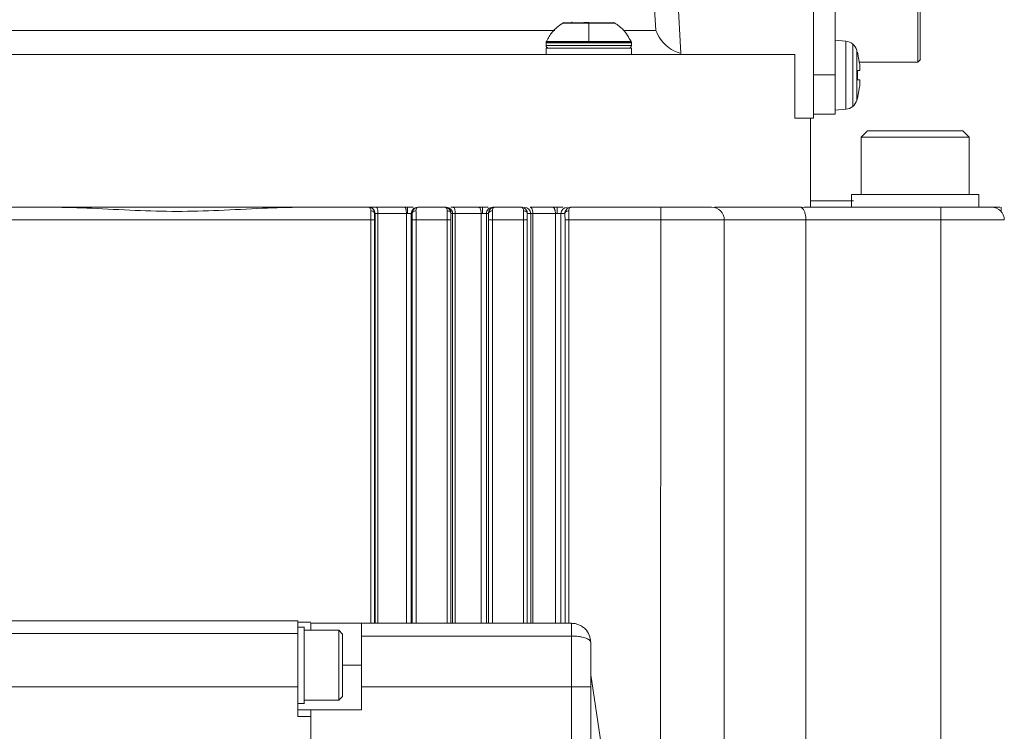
# Model space of a CAD drawing. Header units: millimetres. Extents: x 35469 to 44263, y -24881 to -16268.
# Tile 28 of 231: x 38742 to 38819, y -21887 to -21831. Entities that reach past the tile are written whole.
import ezdxf

# ---------------------------------------------------------------- set-up
doc = ezdxf.new("R2010")
doc.units = ezdxf.units.MM
doc.header["$LTSCALE"] = 0.3175
doc.layers.add('1轮廓实线层', color=7, linetype='Continuous', lineweight=18)
doc.layers.add('7标注层', color=4, linetype='Continuous', lineweight=13)
doc.styles.add('标准汉字', font='gbenor.shx', dxfattribs={"bigfont": 'gbcbig.shx'})
doc.dimstyles.new('M1：18', dxfattribs={"dimscale": 18, "dimtxt": 3.5, "dimasz": 2.5, "dimexe": 2, "dimexo": 0, "dimgap": 1.5, "dimtad": 1, "dimdec": 1, "dimdsep": 46, "dimtxsty": '标准汉字', "dimcen": 5, "dimdle": 5, "dimclrd": 1, "dimclre": 1, "dimclrt": 256, "dimadec": 4, "dimazin": 2, "dimtfac": 1, "dimtdec": 1, "dimtmove": 0, "dimatfit": 3, "dimfxl": 1, "dimtolj": 1, "dimarcsym": 0})

# ---------------------------------------------------------------- blocks, each defined once
blk = doc.blocks.new('*D47')
at = {"layer": '7标注层', "color": 1, "lineweight": -2, "ltscale": 18, "transparency": 16777216}
blk.add_line((40133.937, -21590.737), (40484.689, -21492.383), dxfattribs=at)
at = {"layer": '7标注层', "color": 1, "transparency": 16777216}
blk.add_solid([(40486.714, -21499.604), (40482.664, -21485.161), (40528.018, -21480.233)], dxfattribs=at)
at = {"layer": 'Defpoints', "color": 0, "transparency": 16777216}
for p in [(40528.018, -21480.233), (38543.983, -22036.573)]:
    blk.add_point(p, dxfattribs=at)
at = {"layer": '7标注层', "transparency": 16777216, "insert": (40227.568, -21503.725), "char_height": 63, "attachment_point": 5, "rotation": 15.66395, "style": '标准汉字'}
blk.add_mtext('\\A1;R2060', dxfattribs=at)

msp = doc.modelspace()

# ---------------------------------------------------------------- linework, layer by layer
at = {"layer": '1轮廓实线层', "ltscale": 18}
for p, q in [((38791.59, -21831.684), (38790.76, -21816.684)), ((38792.638, -21816.579), (38793.58, -21833.51)), ((38803.983, -21838.579), (38803.983, -21816.579)), ((38805.683, -21835.179), (38805.683, -21817.979)), ((38812.183, -21834.179), (38812.183, -21829.579)), ((38812.383, -21829.501), (38812.383, -21833.98)), ((38783.665, -21831.684), (38724.354, -21831.684)), ((38784.284, -21831.109), (38786.333, -21831.109)), ((38784.334, -21831.087), (38786.333, -21831.087)), ((38784.993, -21831.014), (38784.993, -21831.087)), ((38784.993, -21831.014), (38784.993, -21831.014)), ((38786.333, -21831.087), (38786.333, -21831.109)), ((38786.333, -21831.087), (38788.332, -21831.087)), ((38786.333, -21831.109), (38786.333, -21832.551)), ((38791.59, -21831.684), (38789.17, -21831.684)), ((38783.01, -21832.551), (38786.333, -21832.551)), ((38786.333, -21832.551), (38789.656, -21832.551)), ((38806.53, -21832.534), (38805.683, -21832.459)), ((38806.53, -21837.885), (38806.53, -21832.534)), ((38782.983, -21832.676), (38782.983, -21832.879)), ((38789.683, -21832.676), (38782.983, -21832.676)), ((38782.983, -21832.879), (38786.333, -21832.879)), ((38782.983, -21833.076), (38782.983, -21833.581)), ((38782.99, -21832.612), (38789.676, -21832.612)), ((38786.333, -21832.879), (38789.683, -21832.879)), ((38789.683, -21832.879), (38789.683, -21832.676)), ((38789.683, -21833.581), (38789.683, -21833.076)), ((38807.077, -21832.757), (38807.077, -21837.662)), ((38807.403, -21833.25), (38807.403, -21835.209)), ((38802.522, -21838.579), (38802.522, -21833.579)), ((38807.438, -21833.409), (38807.613, -21834.293)), ((38812.183, -21834.179), (38812.387, -21833.976)), ((38807.438, -21834.843), (38807.448, -21835.209)), ((38807.613, -21834.843), (38807.438, -21834.843)), ((38807.59, -21834.179), (38812.183, -21834.179)), ((38805.683, -21835.179), (38803.983, -21835.179)), ((38805.683, -21835.179), (38805.683, -21838.279)), ((38807.448, -21835.209), (38807.403, -21835.209)), ((38807.448, -21835.209), (38807.438, -21835.576)), ((38807.438, -21835.576), (38807.613, -21835.576)), ((38807.613, -21836.126), (38807.438, -21837.009)), ((38805.68, -21837.96), (38806.53, -21837.885)), ((38803.983, -21838.579), (38802.522, -21838.579)), ((38803.756, -21845.579), (38803.756, -21838.579)), ((38803.983, -21838.279), (38805.683, -21838.279)), ((38808.236, -21839.576), (38807.733, -21840.079)), ((38807.733, -21840.079), (38807.733, -21844.581)), ((38816.233, -21840.079), (38807.733, -21840.079)), ((38816.233, -21840.079), (38815.73, -21839.576)), ((38816.233, -21844.581), (38816.233, -21840.079)), ((38806.983, -21844.578), (38806.983, -21845.581)), ((38816.983, -21845.581), (38816.983, -21844.578)), ((38744.156, -21845.579), (38738.93, -21845.579)), ((38769.036, -21845.579), (38763.81, -21845.579)), ((38769.043, -21845.579), (38769.036, -21845.579)), ((38771.871, -21845.579), (38769.65, -21845.579)), ((38772.091, -21845.579), (38771.871, -21845.579)), ((38772.091, -21845.579), (38772.091, -21846.079)), ((38772.931, -21845.579), (38772.89, -21845.579)), ((38775.035, -21845.579), (38772.931, -21845.579)), ((38775.14, -21845.579), (38775.035, -21845.579)), ((38775.672, -21845.579), (38775.49, -21845.579)), ((38777.695, -21845.579), (38775.672, -21845.579)), ((38777.987, -21845.579), (38777.695, -21845.579)), ((38777.987, -21845.579), (38777.987, -21846.079)), ((38778.931, -21845.579), (38778.786, -21845.579)), ((38781.035, -21845.579), (38778.931, -21845.579)), ((38783.486, -21845.579), (38781.727, -21845.579)), ((38783.849, -21845.579), (38783.849, -21846.079)), ((38791.983, -21845.579), (38784.931, -21845.579)), ((38791.983, -21846.579), (38791.983, -21845.579)), ((38803.263, -21845.579), (38803.045, -21845.609)), ((38813.983, -21845.579), (38803.263, -21845.579)), ((38807.138, -21845.079), (38805.983, -21845.079)), ((38813.983, -21846.579), (38813.983, -21845.579)), ((38818.733, -21845.918), (38818.733, -21845.576)), ((38769.543, -21846.079), (38769.509, -21846.079)), ((38769.771, -21846.079), (38769.543, -21846.079)), ((38769.543, -21878.279), (38769.543, -21846.079)), ((38772.009, -21846.079), (38769.771, -21846.079)), ((38769.771, -21846.079), (38769.771, -21878.279)), ((38772.091, -21846.079), (38772.009, -21846.079)), ((38772.009, -21878.279), (38772.009, -21846.079)), ((38772.391, -21846.079), (38772.091, -21846.079)), ((38772.457, -21846.079), (38772.391, -21846.079)), ((38772.391, -21846.079), (38772.391, -21878.279)), ((38775.639, -21846.079), (38775.509, -21846.079)), ((38775.839, -21846.079), (38775.639, -21846.079)), ((38775.639, -21878.279), (38775.639, -21846.079)), ((38777.877, -21846.079), (38775.839, -21846.079)), ((38775.839, -21846.079), (38775.839, -21878.279)), ((38777.987, -21846.079), (38777.877, -21846.079)), ((38777.877, -21878.279), (38777.877, -21846.079)), ((38778.286, -21846.079), (38777.987, -21846.079)), ((38778.457, -21846.079), (38778.286, -21846.079)), ((38778.286, -21846.079), (38778.286, -21878.279)), ((38781.772, -21846.079), (38781.509, -21846.079)), ((38781.943, -21846.079), (38781.772, -21846.079)), ((38781.772, -21878.279), (38781.772, -21846.079)), ((38783.713, -21846.079), (38781.943, -21846.079)), ((38781.943, -21846.079), (38781.943, -21878.279)), ((38783.713, -21878.279), (38783.713, -21846.079)), ((38784.148, -21846.079), (38783.849, -21846.079)), ((38784.457, -21846.079), (38784.148, -21846.079)), ((38784.148, -21846.079), (38784.148, -21878.279)), ((38738.768, -21846.579), (38769.198, -21846.579)), ((38769.498, -21846.579), (38769.198, -21846.579)), ((38769.198, -21846.579), (38769.198, -21878.279)), ((38769.498, -21878.279), (38769.498, -21846.579)), ((38772.768, -21846.579), (38772.468, -21846.579)), ((38772.468, -21846.579), (38772.468, -21878.279)), ((38772.768, -21846.579), (38775.198, -21846.579)), ((38772.768, -21878.279), (38772.768, -21846.579)), ((38775.498, -21846.579), (38775.198, -21846.579)), ((38775.198, -21846.579), (38775.198, -21878.279)), ((38775.498, -21878.279), (38775.498, -21846.579)), ((38778.768, -21846.579), (38778.468, -21846.579)), ((38778.468, -21846.579), (38778.468, -21878.279)), ((38778.768, -21846.579), (38781.198, -21846.579)), ((38778.768, -21878.279), (38778.768, -21846.579)), ((38781.498, -21846.579), (38781.198, -21846.579)), ((38781.198, -21846.579), (38781.198, -21878.279)), ((38781.498, -21878.279), (38781.498, -21846.579)), ((38784.768, -21846.579), (38784.468, -21846.579)), ((38784.468, -21846.579), (38784.468, -21878.279)), ((38784.768, -21846.579), (38791.983, -21846.579)), ((38784.768, -21878.279), (38784.768, -21846.579)), ((38791.983, -21846.579), (38791.976, -21950.579)), ((38796.983, -21846.579), (38791.983, -21846.579)), ((38796.983, -21959.079), (38796.983, -21846.579)), ((38803.392, -21846.579), (38796.983, -21846.579)), ((38803.392, -21959.079), (38803.392, -21846.579)), ((38803.392, -21846.579), (38813.983, -21846.579)), ((38818.983, -21846.579), (38813.983, -21846.579)), ((38813.983, -21846.579), (38813.983, -21959.079)), ((38763.483, -21878.079), (38668.983, -21878.079)), ((38763.483, -21878.079), (38763.483, -21879.079)), ((38763.483, -21878.179), (38764.483, -21878.179)), ((38763.986, -21878.579), (38763.48, -21878.579)), ((38766.683, -21878.829), (38763.98, -21878.829)), ((38763.983, -21878.579), (38763.983, -21881.579)), ((38764.483, -21878.829), (38764.483, -21878.279)), ((38764.483, -21878.279), (38768.483, -21878.279)), ((38766.985, -21879.132), (38766.683, -21878.829)), ((38766.683, -21881.579), (38766.683, -21878.829)), ((38784.983, -21878.279), (38768.483, -21878.279)), ((38768.483, -21878.279), (38768.483, -21879.279)), ((38784.983, -21878.279), (38784.983, -21879.279)), ((38669.072, -21879.079), (38763.483, -21879.079)), ((38763.483, -21879.079), (38763.483, -21883.279)), ((38766.983, -21879.129), (38766.983, -21881.579)), ((38768.483, -21879.279), (38784.983, -21879.279)), ((38768.483, -21883.279), (38768.483, -21879.279)), ((38784.983, -21879.279), (38784.983, -21883.279)), ((38786.483, -21879.779), (38786.483, -21883.279)), ((38763.983, -21881.579), (38763.983, -21884.579)), ((38766.683, -21884.329), (38766.683, -21881.579)), ((38766.983, -21881.579), (38766.983, -21884.029)), ((38768.483, -21881.579), (38766.983, -21881.579)), ((38787.817, -21891.223), (38786.483, -21882.329)), ((38763.483, -21883.279), (38670.283, -21883.279)), ((38763.483, -21883.279), (38763.483, -21885.613)), ((38768.483, -21883.279), (38784.983, -21883.279)), ((38768.483, -21885.079), (38768.483, -21883.279)), ((38784.983, -21883.279), (38784.983, -21887.919)), ((38784.983, -21883.279), (38786.483, -21883.279)), ((38786.483, -21883.279), (38786.483, -21889.11)), ((38763.98, -21884.329), (38766.683, -21884.329)), ((38766.683, -21884.329), (38766.985, -21884.027)), ((38763.48, -21884.579), (38763.986, -21884.579)), ((38764.483, -21885.079), (38763.483, -21885.079)), ((38764.483, -21885.079), (38764.483, -21885.199)), ((38768.483, -21885.079), (38764.483, -21885.079)), ((38763.483, -21885.613), (38764.483, -21885.613)), ((38764.483, -21885.199), (38764.483, -21885.613)), ((38764.483, -21885.613), (38764.483, -21888.279))]:
    msp.add_line(p, q, dxfattribs=at)
at = {"layer": '1轮廓实线层', "lineweight": 20, "ltscale": 18}
for centre, radius, start, end in [((38784.389, -21831.279), 0.2, 90, 105.84084), ((38788.277, -21831.279), 0.2, 74.15916, 90), ((38806.443, -21833.53), 1, 50.62851, 85), ((38783.283, -21832.676), 0.3, 167.6989, 180), ((38783.183, -21832.879), 0.2, 180, 225), ((38789.483, -21832.879), 0.2, 315, 360), ((38789.383, -21832.676), 0.3, 0, 12.3011), ((38806.443, -21833.53), 1, 16.25703, 50.62851), ((38806.443, -21836.889), 1, 309.37149, 343.74297), ((38806.443, -21836.889), 1, 275, 309.37149), ((38775.14, -21846.079), 0.5, 359.96074, 89.96069), ((38781.272, -21846.079), 0.5, 359.96074, 89.96069), ((38784.648, -21846.079), 0.5, 90.03931, 180.03926), ((38795.983, -21846.579), 1, 0, 90), ((38817.983, -21846.579), 1, 0, 90)]:
    msp.add_arc(centre, radius, start, end, dxfattribs=at)
at = {"layer": '1轮廓实线层', "ltscale": 18}
for points, knots in [([(38784.284, -21831.109), (38783.988, -21831.329), (38783.459, -21831.72), (38783.147, -21832.297), (38783.01, -21832.551)], [0, 0, 0, 0, 18564.170457, 33150.295049, 33150.295049, 33150.295049, 33150.295049]), ([(38784.334, -21831.087), (38784.324, -21831.09), (38784.307, -21831.096), (38784.291, -21831.105), (38784.284, -21831.109)], [0, 0, 0, 0, 18566.580782, 33154.638741, 33154.638741, 33154.638741, 33154.638741]), ([(38786.333, -21831.109), (38786.591, -21831.109), (38786.987, -21831.109), (38787.464, -21831.109), (38787.793, -21831.109), (38788.057, -21831.109), (38788.313, -21831.109), (38788.355, -21831.109), (38788.382, -21831.109)], [0, 0, 0, 0, 20209.326821, 31088.361621, 42198.265148, 53308.168676, 64187.203477, 84396.530303, 84396.530303, 84396.530303, 84396.530303]), ([(38788.383, -21831.109), (38788.374, -21831.104), (38788.357, -21831.095), (38788.34, -21831.09), (38788.332, -21831.087)], [0, 0, 0, 0, 18564.679673, 33152.022841, 33152.022841, 33152.022841, 33152.022841]), ([(38789.656, -21832.551), (38789.475, -21832.23), (38789.151, -21831.657), (38788.617, -21831.277), (38788.382, -21831.109)], [0, 0, 0, 0, 18562.59498, 33147.500578, 33147.500578, 33147.500578, 33147.500578]), ([(38793.58, -21833.51), (38793.382, -21833.442), (38792.939, -21833.29), (38792.394, -21832.88), (38791.895, -21832.336), (38791.7, -21831.92), (38791.59, -21831.684)], [0, 0, 0, 0, 11672.855912, 26155.076092, 40226.531866, 58751.392043, 58751.392043, 58751.392043, 58751.392043]), ([(38783.01, -21832.551), (38783.006, -21832.562), (38782.997, -21832.582), (38782.992, -21832.603), (38782.99, -21832.612)], [0, 0, 0, 0, 18562.32221, 33147.017763, 33147.017763, 33147.017763, 33147.017763]), ([(38789.676, -21832.612), (38789.673, -21832.6), (38789.668, -21832.579), (38789.66, -21832.559), (38789.656, -21832.551)], [0, 0, 0, 0, 18559.935873, 33142.728814, 33142.728814, 33142.728814, 33142.728814]), ([(38783.183, -21833.079), (38783.153, -21833.076), (38783.1, -21833.07), (38783.06, -21833.036), (38783.042, -21833.021)], [0, 0, 0, 0, 18560.844479, 33144.262509, 33144.262509, 33144.262509, 33144.262509]), ([(38789.624, -21833.021), (38789.601, -21833.039), (38789.559, -21833.073), (38789.506, -21833.077), (38789.483, -21833.079)], [0, 0, 0, 0, 18558.371047, 33140.050918, 33140.050918, 33140.050918, 33140.050918]), ([(38807.613, -21834.293), (38807.618, -21834.33), (38807.627, -21834.404), (38807.639, -21834.541), (38807.646, -21834.691), (38807.639, -21834.792), (38807.627, -21834.836), (38807.618, -21834.841), (38807.613, -21834.843)], [0, 0, 0, 0, 11009.930701, 21709.740352, 42126.849483, 62572.750612, 73289.423898, 84317.801233, 84317.801233, 84317.801233, 84317.801233]), ([(38807.403, -21835.209), (38807.401, -21835.227), (38807.397, -21835.267), (38807.395, -21835.353), (38807.406, -21835.5), (38807.404, -21835.823), (38807.403, -21836.225), (38807.403, -21836.516), (38807.403, -21836.706), (38807.403, -21836.893), (38807.403, -21837.115), (38807.403, -21837.15), (38807.403, -21837.169)], [0, 0, 0, 0, 2467.063992, 5481.955672, 11271.453545, 22671.314422, 48907.353765, 67808.237711, 71825.921533, 85037.473856, 108183.113168, 135483.410597, 135483.410597, 135483.410597, 135483.410597]), ([(38807.613, -21835.576), (38807.618, -21835.578), (38807.627, -21835.583), (38807.639, -21835.627), (38807.646, -21835.727), (38807.639, -21835.877), (38807.627, -21836.015), (38807.618, -21836.089), (38807.613, -21836.126)], [0, 0, 0, 0, 11013.496282, 21716.643709, 42139.680537, 62570.623511, 73280.285146, 84301.995139, 84301.995139, 84301.995139, 84301.995139]), ([(38807.395, -21837.166), (38807.414, -21837.121), (38807.435, -21837.07), (38807.445, -21837.017), (38807.446, -21837.011)], [0, 0, 0, 0, 29728.444938, 33105.909595, 33105.909595, 33105.909595, 33105.909595]), ([(38753.983, -21845.918), (38752.889, -21845.898), (38750.648, -21845.858), (38747.371, -21845.643), (38745.195, -21845.6), (38744.156, -21845.579)], [0, 0, 0, 0, 14648.684911, 30018.371369, 44062.331942, 44062.331942, 44062.331942, 44062.331942]), ([(38763.81, -21845.579), (38762.771, -21845.6), (38760.595, -21845.643), (38757.318, -21845.858), (38755.077, -21845.898), (38753.983, -21845.918)], [0, 0, 0, 0, 14043.435799, 29407.502377, 44057.323229, 44057.323229, 44057.323229, 44057.323229]), ([(38769.209, -21845.865), (38769.207, -21845.825), (38769.202, -21845.741), (38769.144, -21845.616), (38769.08, -21845.594), (38769.036, -21845.579)], [0, 0, 0, 0, 10185.230402, 21077.971577, 44059.555499, 44059.555499, 44059.555499, 44059.555499]), ([(38769.509, -21846.079), (38769.503, -21846.018), (38769.492, -21845.888), (38769.387, -21845.723), (38769.228, -21845.603), (38769.101, -21845.587), (38769.036, -21845.579)], [0, 0, 0, 0, 12772.7993, 27278.65265, 42625.526828, 58649.692284, 58649.692284, 58649.692284, 58649.692284]), ([(38769.543, -21846.079), (38769.54, -21846.033), (38769.533, -21845.944), (38769.48, -21845.827), (38769.41, -21845.734), (38769.31, -21845.649), (38769.185, -21845.59), (38769.086, -21845.583), (38769.043, -21845.579)], [0, 0, 0, 0, 14878.494215, 28520.478271, 40924.123484, 52087.771171, 70619.824195, 84218.638888, 84218.638888, 84218.638888, 84218.638888]), ([(38769.65, -21845.579), (38769.57, -21845.579), (38769.408, -21845.579), (38769.218, -21845.579), (38769.078, -21845.579), (38769.055, -21845.579), (38769.043, -21845.579)], [0, 0, 0, 0, 14575.510737, 29248.815548, 44090.42916, 58651.943824, 58651.943824, 58651.943824, 58651.943824]), ([(38769.65, -21845.579), (38769.659, -21845.582), (38769.675, -21845.586), (38769.705, -21845.627), (38769.738, -21845.717), (38769.759, -21845.852), (38769.769, -21845.977), (38769.77, -21846.045), (38769.771, -21846.079)], [0, 0, 0, 0, 11096.941297, 21956.157428, 42109.823354, 62263.489281, 73122.705412, 84219.646709, 84219.646709, 84219.646709, 84219.646709]), ([(38771.871, -21845.579), (38771.888, -21845.586), (38771.915, -21845.596), (38771.947, -21845.659), (38771.969, -21845.723), (38771.987, -21845.803), (38772.004, -21845.92), (38772.007, -21846.017), (38772.009, -21846.079)], [0, 0, 0, 0, 20166.093596, 31021.855191, 42107.991623, 53194.128055, 64049.889651, 84215.983247, 84215.983247, 84215.983247, 84215.983247]), ([(38772.54, -21845.579), (38772.488, -21845.579), (38772.356, -21845.579), (38772.191, -21845.579), (38772.091, -21845.579)], [0, 0, 0, 0, 13186.370067, 33080.056367, 33080.056367, 33080.056367, 33080.056367]), ([(38772.931, -21845.579), (38772.86, -21845.588), (38772.725, -21845.603), (38772.62, -21845.703), (38772.571, -21845.75)], [0, 0, 0, 0, 17447.484419, 33079.364062, 33079.364062, 33079.364062, 33079.364062]), ([(38772.931, -21845.579), (38772.907, -21845.584), (38772.861, -21845.592), (38772.804, -21845.654), (38772.764, -21845.743), (38772.759, -21845.826), (38772.757, -21845.865)], [0, 0, 0, 0, 16256.554724, 31360.774883, 45471.910334, 58647.303041, 58647.303041, 58647.303041, 58647.303041]), ([(38775.209, -21845.865), (38775.207, -21845.826), (38775.202, -21845.743), (38775.162, -21845.654), (38775.105, -21845.592), (38775.059, -21845.584), (38775.035, -21845.579)], [0, 0, 0, 0, 13173.912528, 27285.033837, 42386.55247, 58644.118651, 58644.118651, 58644.118651, 58644.118651]), ([(38775.509, -21846.079), (38775.504, -21846.023), (38775.495, -21845.9), (38775.4, -21845.738), (38775.24, -21845.607), (38775.106, -21845.589), (38775.035, -21845.579)], [0, 0, 0, 0, 11854.850803, 25539.865238, 41121.227285, 58642.569028, 58642.569028, 58642.569028, 58642.569028]), ([(38775.292, -21845.668), (38775.277, -21845.66), (38775.233, -21845.635), (38775.18, -21845.639), (38775.144, -21845.641)], [0, 0, 0, 0, 11403.372922, 33077.770926, 33077.770926, 33077.770926, 33077.770926]), ([(38775.672, -21845.579), (38775.697, -21845.59), (38775.746, -21845.609), (38775.8, -21845.741), (38775.833, -21845.903), (38775.837, -21846.019), (38775.839, -21846.079)], [0, 0, 0, 0, 16993.985818, 32498.717081, 45155.812242, 58642.723617, 58642.723617, 58642.723617, 58642.723617]), ([(38777.695, -21845.579), (38777.718, -21845.586), (38777.753, -21845.596), (38777.796, -21845.659), (38777.825, -21845.723), (38777.848, -21845.803), (38777.871, -21845.92), (38777.875, -21846.017), (38777.877, -21846.079)], [0, 0, 0, 0, 20163.716827, 31018.198966, 42103.02879, 53187.858614, 64042.340753, 84206.05758, 84206.05758, 84206.05758, 84206.05758]), ([(38778.436, -21845.579), (38778.383, -21845.579), (38778.251, -21845.579), (38778.086, -21845.579), (38777.987, -21845.579)], [0, 0, 0, 0, 13184.753214, 33076.194709, 33076.194709, 33076.194709, 33076.194709]), ([(38778.931, -21845.579), (38778.86, -21845.588), (38778.725, -21845.603), (38778.62, -21845.703), (38778.571, -21845.75)], [0, 0, 0, 0, 17445.413175, 33075.437113, 33075.437113, 33075.437113, 33075.437113]), ([(38778.931, -21845.579), (38778.907, -21845.584), (38778.861, -21845.592), (38778.804, -21845.654), (38778.764, -21845.743), (38778.759, -21845.826), (38778.757, -21845.865)], [0, 0, 0, 0, 16254.614972, 31357.032821, 45466.484491, 58640.30507, 58640.30507, 58640.30507, 58640.30507]), ([(38781.209, -21845.865), (38781.207, -21845.826), (38781.202, -21845.743), (38781.162, -21845.654), (38781.105, -21845.592), (38781.059, -21845.584), (38781.035, -21845.579)], [0, 0, 0, 0, 13172.3473, 27281.792011, 42381.516425, 58637.150947, 58637.150947, 58637.150947, 58637.150947]), ([(38781.397, -21845.753), (38781.348, -21845.705), (38781.243, -21845.604), (38781.107, -21845.588), (38781.035, -21845.579)], [0, 0, 0, 0, 15567.779345, 33073.847452, 33073.847452, 33073.847452, 33073.847452]), ([(38781.727, -21845.579), (38781.746, -21845.583), (38781.79, -21845.59), (38781.843, -21845.649), (38781.884, -21845.73), (38781.914, -21845.819), (38781.938, -21845.937), (38781.942, -21846.03), (38781.943, -21846.079)], [0, 0, 0, 0, 13781.941907, 32229.140728, 42642.697774, 54415.330022, 68331.452425, 84199.177454, 84199.177454, 84199.177454, 84199.177454]), ([(38783.486, -21845.579), (38783.514, -21845.586), (38783.558, -21845.596), (38783.611, -21845.659), (38783.647, -21845.723), (38783.677, -21845.803), (38783.705, -21845.92), (38783.71, -21846.017), (38783.713, -21846.079)], [0, 0, 0, 0, 20161.377359, 31014.599995, 42098.143528, 53181.687022, 64034.90954, 84196.286428, 84196.286428, 84196.286428, 84196.286428]), ([(38783.849, -21845.579), (38783.786, -21845.579), (38783.659, -21845.579), (38783.543, -21845.579), (38783.486, -21845.579)], [0, 0, 0, 0, 16534.260636, 33072.64055, 33072.64055, 33072.64055, 33072.64055]), ([(38784.312, -21845.579), (38784.258, -21845.579), (38784.123, -21845.579), (38783.952, -21845.579), (38783.849, -21845.579)], [0, 0, 0, 0, 13118.587468, 33072.391436, 33072.391436, 33072.391436, 33072.391436]), ([(38784.931, -21845.579), (38784.86, -21845.588), (38784.725, -21845.603), (38784.62, -21845.703), (38784.571, -21845.75)], [0, 0, 0, 0, 17443.364814, 33071.553546, 33071.553546, 33071.553546, 33071.553546]), ([(38784.931, -21845.579), (38784.907, -21845.584), (38784.861, -21845.592), (38784.804, -21845.654), (38784.764, -21845.743), (38784.759, -21845.826), (38784.757, -21845.865)], [0, 0, 0, 0, 16252.696603, 31353.33208, 45461.118566, 58633.384371, 58633.384371, 58633.384371, 58633.384371]), ([(38803.045, -21845.579), (38801.972, -21845.579), (38799.826, -21845.579), (38797.425, -21845.579), (38796.226, -21845.579)], [0, 0, 0, 0, 16534.734853, 33061.820691, 33061.820691, 33061.820691, 33061.820691]), ([(38803.045, -21845.609), (38803.098, -21845.651), (38803.195, -21845.728), (38803.307, -21845.971), (38803.378, -21846.257), (38803.387, -21846.474), (38803.392, -21846.579)], [0, 0, 0, 0, 16935.88163, 31071.712714, 45210.660613, 58608.680982, 58608.680982, 58608.680982, 58608.680982]), ([(38805.983, -21845.079), (38805.483, -21845.079), (38804.657, -21845.079), (38804.011, -21845.079), (38803.756, -21845.079)], [0, 0, 0, 0, 20030.242234, 33061.716364, 33061.716364, 33061.716364, 33061.716364]), ([(38818.649, -21845.579), (38818.668, -21845.579), (38818.723, -21845.579), (38818.279, -21845.579), (38817.983, -21845.579)], [0, 0, 0, 0, 11017.031213, 33051.093639, 33051.093639, 33051.093639, 33051.093639]), ([(38769.198, -21846.579), (38769.199, -21846.451), (38769.2, -21846.254), (38769.204, -21846.018), (38769.208, -21845.917), (38769.209, -21845.865)], [0, 0, 0, 0, 21356.04772, 32550.190711, 44055.50186, 44055.50186, 44055.50186, 44055.50186]), ([(38769.509, -21846.079), (38769.503, -21846.053), (38769.492, -21845.998), (38769.422, -21845.927), (38769.323, -21845.877), (38769.246, -21845.869), (38769.209, -21845.865)], [0, 0, 0, 0, 14109.373845, 29324.167809, 44538.961763, 58648.335582, 58648.335582, 58648.335582, 58648.335582]), ([(38769.498, -21846.579), (38769.498, -21846.533), (38769.498, -21846.44), (38769.501, -21846.261), (38769.506, -21846.152), (38769.509, -21846.079)], [0, 0, 0, 0, 11062.514323, 22080.016022, 44054.265527, 44054.265527, 44054.265527, 44054.265527]), ([(38772.571, -21845.75), (38772.536, -21845.801), (38772.47, -21845.897), (38772.461, -21846.021), (38772.457, -21846.079)], [0, 0, 0, 0, 17625.025461, 33077.886993, 33077.886993, 33077.886993, 33077.886993]), ([(38772.457, -21846.079), (38772.462, -21846.053), (38772.473, -21845.998), (38772.544, -21845.927), (38772.643, -21845.877), (38772.72, -21845.869), (38772.757, -21845.865)], [0, 0, 0, 0, 14108.432809, 29322.214248, 44536.024465, 58644.425555, 58644.425555, 58644.425555, 58644.425555]), ([(38772.457, -21846.079), (38772.459, -21846.114), (38772.462, -21846.183), (38772.467, -21846.348), (38772.467, -21846.487), (38772.468, -21846.579)], [0, 0, 0, 0, 11068.587427, 22088.112215, 44053.936635, 44053.936635, 44053.936635, 44053.936635]), ([(38772.757, -21845.865), (38772.758, -21845.917), (38772.762, -21846.018), (38772.766, -21846.254), (38772.767, -21846.451), (38772.768, -21846.579)], [0, 0, 0, 0, 11505.086499, 22699.010757, 44054.640717, 44054.640717, 44054.640717, 44054.640717]), ([(38775.198, -21846.579), (38775.199, -21846.451), (38775.2, -21846.254), (38775.204, -21846.018), (38775.208, -21845.917), (38775.209, -21845.865)], [0, 0, 0, 0, 21354.527784, 32547.871821, 44052.360368, 44052.360368, 44052.360368, 44052.360368]), ([(38775.509, -21846.079), (38775.503, -21846.053), (38775.492, -21845.998), (38775.422, -21845.927), (38775.323, -21845.877), (38775.246, -21845.869), (38775.209, -21845.865)], [0, 0, 0, 0, 14107.680148, 29320.647722, 44533.615306, 58641.295484, 58641.295484, 58641.295484, 58641.295484]), ([(38775.509, -21846.079), (38775.506, -21846.152), (38775.501, -21846.261), (38775.498, -21846.44), (38775.498, -21846.533), (38775.498, -21846.579)], [0, 0, 0, 0, 21972.829475, 32989.619196, 44051.418633, 44051.418633, 44051.418633, 44051.418633]), ([(38778.571, -21845.75), (38778.536, -21845.801), (38778.47, -21845.897), (38778.461, -21846.021), (38778.457, -21846.079)], [0, 0, 0, 0, 17622.932503, 33073.959025, 33073.959025, 33073.959025, 33073.959025]), ([(38778.457, -21846.079), (38778.462, -21846.053), (38778.473, -21845.998), (38778.544, -21845.927), (38778.643, -21845.877), (38778.72, -21845.869), (38778.757, -21845.865)], [0, 0, 0, 0, 14106.748781, 29318.714252, 44530.708499, 58637.425565, 58637.425565, 58637.425565, 58637.425565]), ([(38778.457, -21846.079), (38778.459, -21846.114), (38778.462, -21846.183), (38778.467, -21846.348), (38778.467, -21846.487), (38778.468, -21846.579)], [0, 0, 0, 0, 11037.208897, 22085.931755, 44050.832192, 44050.832192, 44050.832192, 44050.832192]), ([(38778.757, -21845.865), (38778.758, -21845.917), (38778.762, -21846.018), (38778.766, -21846.254), (38778.767, -21846.451), (38778.768, -21846.579)], [0, 0, 0, 0, 11504.276034, 22697.411745, 44051.537326, 44051.537326, 44051.537326, 44051.537326]), ([(38781.198, -21846.579), (38781.199, -21846.451), (38781.2, -21846.254), (38781.204, -21846.018), (38781.208, -21845.917), (38781.209, -21845.865)], [0, 0, 0, 0, 21353.035954, 32545.598022, 44049.282864, 44049.282864, 44049.282864, 44049.282864]), ([(38781.509, -21846.079), (38781.503, -21846.053), (38781.492, -21845.998), (38781.422, -21845.927), (38781.323, -21845.877), (38781.246, -21845.869), (38781.209, -21845.865)], [0, 0, 0, 0, 14106.005056, 29317.1663, 44528.327555, 58634.332642, 58634.332642, 58634.332642, 58634.332642]), ([(38781.509, -21846.079), (38781.505, -21846.022), (38781.496, -21845.899), (38781.432, -21845.804), (38781.397, -21845.753)], [0, 0, 0, 0, 15351.08386, 33072.083638, 33072.083638, 33072.083638, 33072.083638]), ([(38781.509, -21846.079), (38781.506, -21846.152), (38781.501, -21846.261), (38781.498, -21846.44), (38781.498, -21846.533), (38781.498, -21846.579)], [0, 0, 0, 0, 21971.296544, 32987.317681, 44048.345394, 44048.345394, 44048.345394, 44048.345394]), ([(38784.571, -21845.75), (38784.536, -21845.801), (38784.47, -21845.897), (38784.461, -21846.021), (38784.457, -21846.079)], [0, 0, 0, 0, 17620.862663, 33070.07444, 33070.07444, 33070.07444, 33070.07444]), ([(38784.457, -21846.079), (38784.462, -21846.053), (38784.473, -21845.998), (38784.544, -21845.927), (38784.643, -21845.877), (38784.72, -21845.869), (38784.757, -21845.865)], [0, 0, 0, 0, 14105.083343, 29315.252895, 44525.45122, 58630.502852, 58630.502852, 58630.502852, 58630.502852]), ([(38784.457, -21846.079), (38784.459, -21846.114), (38784.462, -21846.183), (38784.467, -21846.348), (38784.467, -21846.487), (38784.468, -21846.579)], [0, 0, 0, 0, 11036.446839, 22084.406844, 44047.790726, 44047.790726, 44047.790726, 44047.790726]), ([(38784.757, -21845.865), (38784.758, -21845.917), (38784.762, -21846.018), (38784.766, -21846.254), (38784.767, -21846.451), (38784.768, -21846.579)], [0, 0, 0, 0, 11503.482283, 22695.845711, 44048.497938, 44048.497938, 44048.497938, 44048.497938]), ([(38784.983, -21878.279), (38785.077, -21878.285), (38785.269, -21878.295), (38785.549, -21878.381), (38785.816, -21878.519), (38786.125, -21878.773), (38786.417, -21879.194), (38786.461, -21879.583), (38786.483, -21879.779)], [0, 0, 0, 0, 9803.867291, 19922.248067, 30391.48097, 41244.373709, 62320.355112, 83715.187755, 83715.187755, 83715.187755, 83715.187755]), ([(38786.483, -21879.779), (38786.46, -21879.714), (38786.414, -21879.583), (38786.116, -21879.442), (38785.806, -21879.357), (38785.463, -21879.298), (38785.172, -21879.287), (38784.983, -21879.279)], [0, 0, 0, 0, 18036.052136, 35743.442763, 44295.496958, 52979.722431, 69211.857009, 69211.857009, 69211.857009, 69211.857009]), ([(38786.405, -21879.391), (38786.428, -21879.455), (38786.473, -21879.583), (38786.48, -21879.714), (38786.483, -21879.779)], [0, 0, 0, 0, 16540.154513, 32877.343792, 32877.343792, 32877.343792, 32877.343792])]:
    msp.add_open_spline(points, degree=3, knots=knots, dxfattribs=at)
for points in [[(38786.333, -21831.079), (38786.281, -21831.079), (38786.176, -21831.079), (38786.044, -21831.079), (38785.951, -21831.079), (38785.939, -21831.079), (38785.933, -21831.079)], [(38789.683, -21833.079), (38789.633, -21833.079), (38789.532, -21833.079), (38788.757, -21833.079), (38787.65, -21833.079), (38786.333, -21833.079), (38785.016, -21833.079), (38783.909, -21833.079), (38783.134, -21833.079), (38783.033, -21833.079), (38782.983, -21833.079)], [(38802.522, -21833.579), (38801.97, -21833.579), (38800.867, -21833.579), (38798.34, -21833.579), (38795.217, -21833.579), (38791.479, -21833.579), (38787.199, -21833.579), (38782.433, -21833.579), (38777.254, -21833.579), (38771.734, -21833.579), (38765.956, -21833.579), (38760.004, -21833.579), (38753.964, -21833.579), (38747.924, -21833.579), (38741.972, -21833.579), (38736.196, -21833.579), (38730.678, -21833.579), (38725.501, -21833.579), (38720.738, -21833.579), (38716.46, -21833.579), (38712.729, -21833.579), (38709.6, -21833.579), (38707.114, -21833.579), (38705.326, -21833.579), (38704.194, -21833.579), (38704.053, -21833.579), (38703.983, -21833.579)], [(38811.983, -21839.579), (38811.492, -21839.579), (38810.509, -21839.579), (38809.269, -21839.579), (38808.402, -21839.579), (38808.289, -21839.579), (38808.233, -21839.579)], [(38815.733, -21839.579), (38815.677, -21839.579), (38815.564, -21839.579), (38814.697, -21839.579), (38813.457, -21839.579), (38812.474, -21839.579), (38811.983, -21839.579)], [(38811.983, -21844.579), (38811.328, -21844.579), (38810.017, -21844.579), (38808.365, -21844.579), (38807.208, -21844.579), (38807.058, -21844.579), (38806.983, -21844.579)], [(38816.983, -21844.579), (38816.908, -21844.579), (38816.757, -21844.579), (38815.601, -21844.579), (38813.948, -21844.579), (38812.638, -21844.579), (38811.983, -21844.579)], [(38753.983, -21845.579), (38752.338, -21845.579), (38749.048, -21845.579), (38745.787, -21845.579), (38744.156, -21845.579)], [(38763.81, -21845.579), (38762.179, -21845.579), (38758.918, -21845.579), (38755.628, -21845.579), (38753.983, -21845.579)], [(38772.89, -21845.579), (38772.825, -21845.587), (38772.694, -21845.602), (38772.529, -21845.718), (38772.413, -21845.883), (38772.398, -21846.014), (38772.391, -21846.079)], [(38778.786, -21845.579), (38778.72, -21845.587), (38778.589, -21845.602), (38778.424, -21845.718), (38778.309, -21845.883), (38778.294, -21846.014), (38778.286, -21846.079)], [(38795.983, -21845.579), (38795.923, -21845.579), (38795.803, -21845.579), (38794.878, -21845.579), (38793.555, -21845.579), (38792.507, -21845.579), (38791.983, -21845.579)], [(38817.983, -21845.579), (38817.923, -21845.579), (38817.803, -21845.579), (38816.878, -21845.579), (38815.555, -21845.579), (38814.507, -21845.579), (38813.983, -21845.579)], [(38783.849, -21846.079), (38783.825, -21846.079), (38783.778, -21846.079), (38783.734, -21846.079), (38783.713, -21846.079)]]:
    msp.add_open_spline(points, degree=3, dxfattribs=at)
at = {"layer": '7标注层', "ltscale": 18}
msp.add_arc((38543.983, -22036.573), 567.193, 193, 167, dxfattribs=at)

# ---------------------------------------------------------------- dimensions: what is measured, and where the dimension line sits
dim = msp.add_radius_dim(center=(38543.983, -22036.573), mpoint=(40528.018, -21480.233), text='R2060', dimstyle='M1：18', override={"dimsah": 1, "dimtzin": 8}, dxfattribs=at)
dim.commit()
dim.dimension.update_dxf_attribs({"geometry": '*D47', "text_midpoint": (40243.362, -21560.053), "dimtype": 164})

doc.saveas('drawing.dxf')
